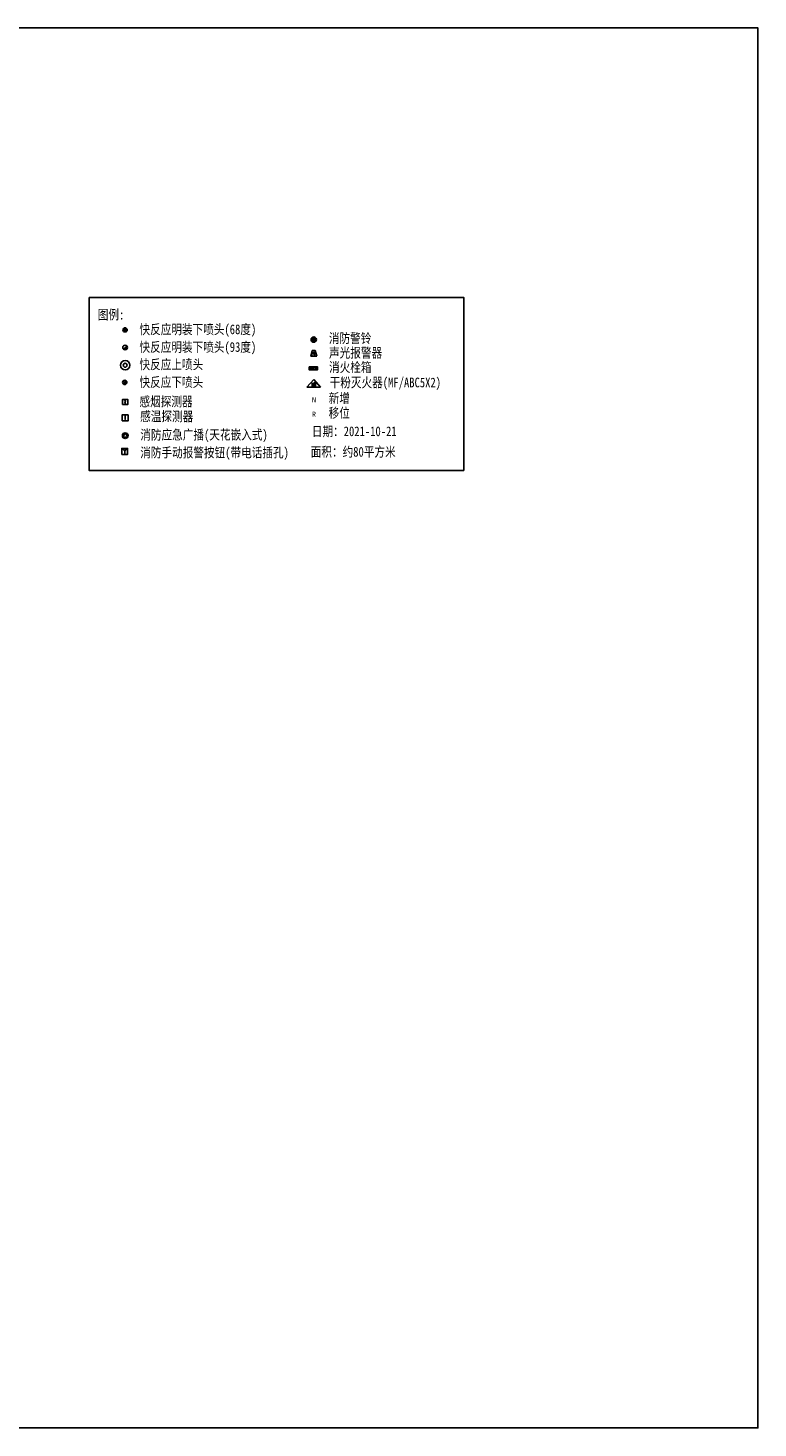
# Model space of a CAD drawing. Header units: millimetres. Extents: x 2430 to 3210, y 1273 to 1693.
# Tile 4 of 4: x 2991 to 3210, y 1273 to 1693. Entities that reach past the tile are written whole.
import ezdxf

# ---------------------------------------------------------------- set-up
doc = ezdxf.new("R2010")
doc.units = ezdxf.units.MM
for name, color, linetype in [('0P-FE-SP', 130, 'Continuous'), ('A-喷淋', 4, 'Continuous'), ('FS-喷头', 6, 'Continuous'), ('FSE-报警设备', 6, 'Continuous'), ('FSE-温烟探头', 6, 'Continuous'), ('消防广播', 6, 'Continuous'), ('消防广播-FS-GB', 6, 'Continuous')]:
    doc.layers.add(name, color=color, linetype=linetype)
doc.styles.add('STYLE3', font='txt', dxfattribs={"width": 0.8})
doc.styles.add('黑体', font='simhei.ttf', dxfattribs={"width": 0.7})

# ---------------------------------------------------------------- blocks, each defined once
blk = doc.blocks.new('93')
at = {"layer": 'FS-喷头'}
blk.add_hatch(color=1, dxfattribs=at).paths.add_polyline_path([(-38557, 18579, 0.198912), (-38585, 18646), (-38719, 18512, 0.668179)])
blk.add_hatch(color=1, dxfattribs=at).paths.add_polyline_path([(-38557, 18579, 0.198912), (-38585, 18646), (-38719, 18512, 0.668179)])
at = {"layer": 'FS-喷头', "color": 1}
blk.add_line((-38719, 18512, -30), (-38585, 18646, -30), dxfattribs=at)
blk.add_line((-38719, 18512, -30), (-38585, 18646, -30), dxfattribs=at)
for centre in [(-38652, 18579, -132), (-38652, 18579, -30)]:
    blk.add_circle(centre, 95.3, dxfattribs=at)
blk = doc.blocks.new('高智能光电感烟火灾探测器1')
for p, q in [((115, -138), (221, -77)), ((115, -138), (221, -199)), ((115, -260), (221, -199))]:
    blk.add_line(p, q)
blk.add_lwpolyline([(0, -336), (336, -336), (336, 0), (0, 0)], close=True)
blk = doc.blocks.new('智能感温探测器')
blk.add_line((125, -187), (125, -34))
blk.add_lwpolyline([(0, -250), (250, -250), (250, 0), (0, 0)], close=True)
at = {"const_width": 29.1}
blk.add_lwpolyline([(110, -187, 1), (140, -187, 1)], format="xyb", close=True, dxfattribs=at)
blk = doc.blocks.new('手动火灾报警按钮')
blk.add_line((150, -271, 0), (150, -96, 0))
blk.add_lwpolyline([(0, -300), (300, -300), (300, 0), (0, 0)], close=True)
blk.add_ellipse((150, -29, 0), major_axis=(-47.4, 47.4), ratio=1, start_param=0.785398, end_param=3.926991)
blk = doc.blocks.new('警铃')
for p, q in [((-72, -300), (0, 0)), ((0, 0), (156, 0)), ((228, -300), (156, 0)), ((-72, -300), (228, -300)), ((55, -210), (8, -210)), ((11, -163), (145, -163)), ((55, -163), (55, -210)), ((101, -163), (101, -210)), ((101, -210), (148, -210))]:
    blk.add_line(p, q)
blk.add_ellipse((78, -163), major_axis=(-47.3, 47.3), ratio=1, start_param=3.926991, end_param=7.068583)
blk = doc.blocks.new('上喷')
at = {"layer": '0P-FE-SP'}
for radius in [195, 79.5]:
    blk.add_circle((2032853, -1666439), radius, dxfattribs=at)
blk = doc.blocks.new('火灾警报扬声器（嵌入式）')
blk.add_lwpolyline([(0, 150), (130, -75), (-130, -75)], close=True)
blk.add_circle((0, 0), 150)
blk = doc.blocks.new('PL')
h = blk.add_hatch(color=256)
edge = h.paths.add_edge_path()
edge.add_arc((2502, 5377), 43.7, 0, 360)
blk.add_circle((2502, 5377, 0), 43.7)
blk = doc.blocks.new('MIE')
for p, q in [((27486, 2999, 0), (27346, 2839, 0)), ((27450, 2930, 0), (27450, 2858, 0)), ((27521, 2930, 0), (27485, 2930, 0)), ((27486, 2999, 0), (27626, 2839, 0)), ((27522, 2858, 0), (27522, 2930, 0)), ((27626, 2839, 0), (27346, 2839, 0)), ((27450, 2858, 0), (27522, 2858, 0))]:
    blk.add_line(p, q)
for points in [[(27522, 2930, 0), (27450, 2858, 0), (27522, 2858, 0)], [(27522, 2930, 0), (27450, 2930, 0), (27450, 2858, 0)]]:
    blk.add_solid(points)
blk = doc.blocks.new('海龍11223953')
at = {"layer": 'A-喷淋'}
h = blk.add_hatch(color=1, dxfattribs=at)
edge = h.paths.add_edge_path()
edge.add_arc((0, -0.66), 0.288, 0, 360)
at = {"layer": 'A-喷淋', "color": 1}
for radius in [0.658, 0.288]:
    blk.add_circle((0, -0.66), radius, dxfattribs=at)

msp = doc.modelspace()

# ---------------------------------------------------------------- hatches: boundary and pattern name
at = {"layer": 'A-喷淋'}
msp.add_hatch(color=1, dxfattribs=at).paths.add_polyline_path([(3075.04, 1590.89), (3075.04, 1590.02), (3077.59, 1590.89)])
msp.add_hatch(color=1, dxfattribs=at).paths.add_polyline_path([(3075.04, 1590.89), (3075.04, 1590.02), (3077.59, 1590.89)])

# ---------------------------------------------------------------- linework, layer by layer
msp.add_lwpolyline([(2430.15, 1272.56), (3209.66, 1272.56), (3209.66, 1692.56), (2430.15, 1692.56)], close=True)
at = {"layer": 'A-喷淋', "color": 6}
for p, q in [((3076.42, 1599.89, 0), (3075.7, 1598.74, 0)), ((3075.7, 1598.74, 0), (3077.14, 1598.74, 0)), ((3076.28, 1598.81, 0), (3076.01, 1598.81, 0)), ((3076.03, 1599.09, 0), (3076.81, 1599.09, 0)), ((3076.28, 1599.09, 0), (3076.28, 1598.81, 0)), ((3077.14, 1598.74, 0), (3076.42, 1599.89, 0)), ((3076.56, 1599.09, 0), (3076.56, 1598.81, 0)), ((3076.56, 1598.81, 0), (3076.83, 1598.81, 0))]:
    msp.add_line(p, q, dxfattribs=at)
at = {"layer": 'A-喷淋', "color": 1}
for p, q in [((3077.59, 1590.89, 0), (3075.04, 1590.02, 0)), ((3075.04, 1590.02, 0), (3075.04, 1590.89, 0)), ((3075.04, 1590.89, 0), (3077.59, 1590.89, 0)), ((3077.59, 1590.89, 0), (3075.04, 1590.02, 0)), ((3075.04, 1590.89, 0), (3077.59, 1590.89, 0)), ((3077.02, 1590.09, 0), (3077.39, 1590.09, 0)), ((3077.02, 1590.09, 0), (3077.39, 1590.09, 0)), ((3077.21, 1590.23, 0), (3077.21, 1590.09, 0)), ((3077.21, 1590.23, 0), (3077.21, 1590.09, 0))]:
    msp.add_line(p, q, dxfattribs=at)
at = {"layer": 'A-喷淋', "color": 1, "elevation": 0}
msp.add_lwpolyline([(3075.04, 1590.89), (3077.59, 1590.89), (3077.59, 1590.02), (3075.04, 1590.02)], close=True, dxfattribs=at)
msp.add_lwpolyline([(3075.04, 1590.89), (3077.59, 1590.89), (3077.59, 1590.02), (3075.04, 1590.02)], close=True, dxfattribs=at)
at = {"layer": 'A-喷淋', "color": 6}
msp.add_circle((3076.42, 1599.09, 0), 0.798, dxfattribs=at)
at = {"layer": 'A-喷淋', "color": 1}
msp.add_circle((3077.21, 1590.42, 0), 0.182, dxfattribs=at)
msp.add_circle((3077.21, 1590.42, 0), 0.182, dxfattribs=at)
at = {"layer": 'A-喷淋', "color": 6}
msp.add_arc((3076.42, 1599.09, 0), 0.39, 0, 180, dxfattribs=at)
at = {"layer": '消防广播-FS-GB', "ltscale": 5}
msp.add_lwpolyline([(3009.06, 1611.71), (3121.41, 1611.71), (3121.41, 1559.85), (3009.06, 1559.85)], close=True, dxfattribs=at)

# ---------------------------------------------------------------- block references
at = {"xscale": 0.01459824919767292, "yscale": 0.01459824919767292, "zscale": 0.01459824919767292}
msp.add_blockref('MIE', (2675.18, 1543.37, 0), dxfattribs=at)
at = {"layer": 'A-喷淋', "color": 1, "xscale": 0.007299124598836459, "yscale": 0.007299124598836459, "zscale": 0.007299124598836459}
for name, p in [('93', (3301.97, 1461.09)), ('上喷', (-11818.18, 13754.93))]:
    msp.add_blockref(name, p, dxfattribs=at)
at = {"layer": 'FS-喷头', "xscale": 0.01459824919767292, "yscale": 0.01459824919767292, "zscale": 0.01459824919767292}
msp.add_blockref('PL', (2983.31, 1523.51), dxfattribs=at)
at = {"layer": 'FS-喷头', "ltscale": 0.05}
msp.add_blockref('海龍11223953', (3019.74, 1586.9), dxfattribs=at)
at = {"layer": 'FSE-报警设备', "xscale": 0.005839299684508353, "yscale": 0.005839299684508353, "zscale": 0.005839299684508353}
for name, p in [('警铃', (3075.97, 1595.84, 0)), ('手动火灾报警按钮', (3018.85, 1566.41))]:
    msp.add_blockref(name, p, dxfattribs=at)
at = {"layer": 'FSE-温烟探头', "xscale": 0.004618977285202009, "yscale": 0.004618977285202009, "zscale": 0.004618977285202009}
msp.add_blockref('高智能光电感烟火灾探测器1', (3019.08, 1581.15), dxfattribs=at)
at = {"layer": 'FSE-温烟探头', "extrusion": (0, -2.63568e-07, 1), "xscale": 0.007182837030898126, "yscale": 0.007182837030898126, "zscale": 0.007182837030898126}
msp.add_blockref('智能感温探测器', (3018.96, 1576.48, 0), dxfattribs=at)
at = {"layer": '消防广播', "xscale": 0.005693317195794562, "yscale": 0.005693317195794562, "zscale": 0.005693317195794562}
msp.add_blockref('火灾警报扬声器（嵌入式）', (3019.87, 1570.26, 0), dxfattribs=at)

# ---------------------------------------------------------------- texts
at = {"color": 6, "style": '黑体', "width": 0.8}
for s, height, p in [('图例:', 2.92, (3011.65, 1605.12)), ('快反应明装下喷头(68度)', 2.9196, (3024.15, 1600.71)), ('消防警铃', 2.92, (3080.94, 1598.04, 0)), ('快反应明装下喷头(93度)', 2.9196, (3024.15, 1595.4)), ('声光报警器', 2.92, (3081, 1593.69, 0)), ('快反应上喷头', 2.92, (3024.15, 1590.19)), ('消火栓箱', 2.92, (3081, 1589.34, 0)), ('快反应下喷头', 2.92, (3024.15, 1584.87)), ('干粉灭火器(MF/ABC5X2)', 2.9196, (3081.19, 1584.76)), ('感烟探测器', 2.92, (3024.15, 1579.06)), ('新增', 2.92, (3080.89, 1580.05, 0)), ('感温探测器', 2.92, (3024.34, 1574.6, 0)), ('移位', 2.92, (3080.89, 1575.64, 0)), ('消防应急广播(天花嵌入式)', 2.9196, (3024.4, 1569.08, 0)), ('日期：2021-10-21', 2.9196, (3075.84, 1570.11, 0)), ('消防手动报警按钮(带电话插孔)', 2.9196, (3024.37, 1563.74)), ('面积：约80平方米', 2.92, (3075.51, 1563.96, 0))]:
    msp.add_text(s, height=height, dxfattribs=at).set_placement(p)
at = {"color": 1, "ltscale": 50, "style": 'STYLE3'}
for s, p in [('N', (3075.89, 1580.23, 0)), ('R', (3075.89, 1575.91, 0))]:
    msp.add_text(s, height=1.57, rotation=0, dxfattribs=at).set_placement(p)

doc.saveas('drawing.dxf')
